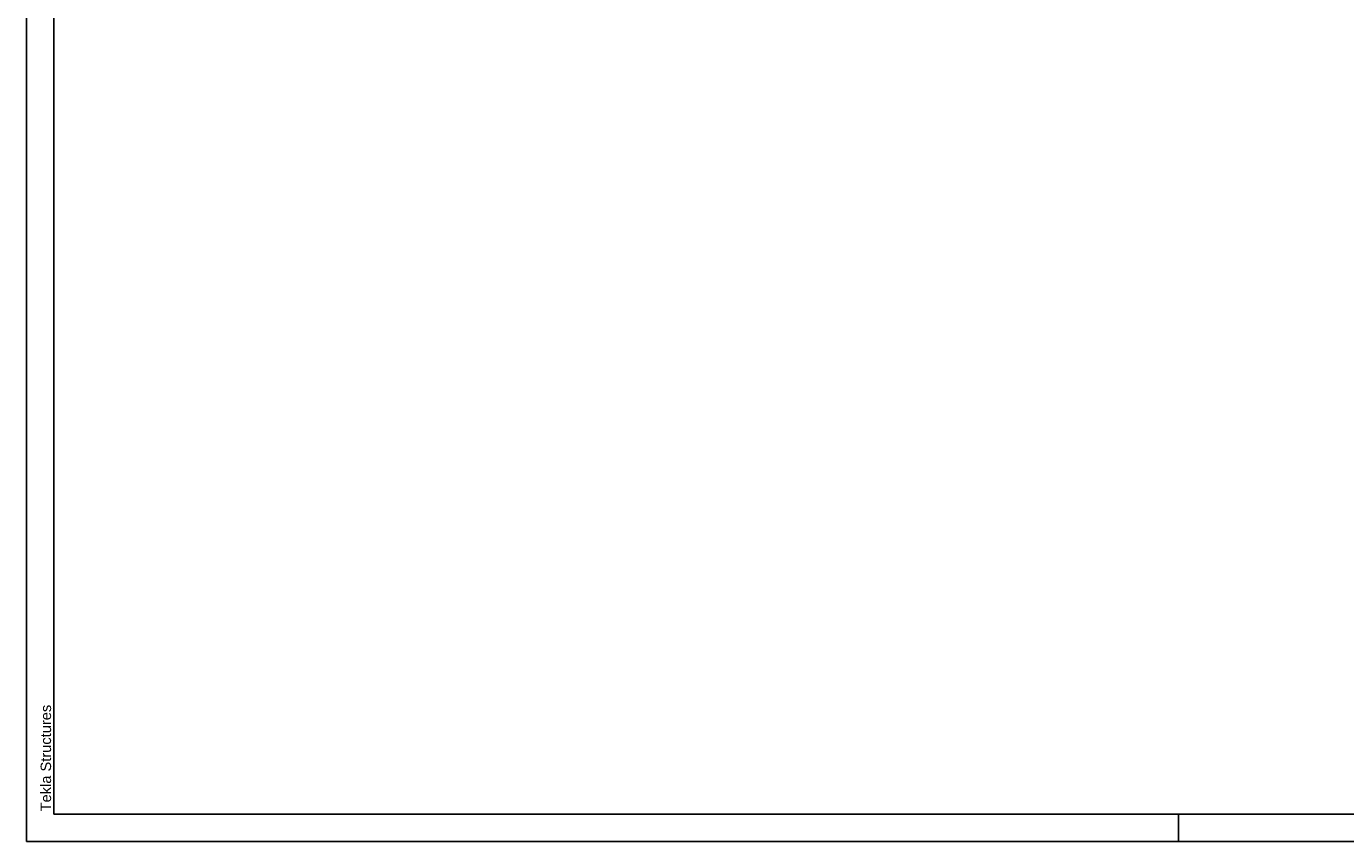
# Model space of a CAD drawing. Header units: millimetres. Extents: x 0 to 4200, y 0 to 2970.
# Tile 1 of 5: x 0 to 2404, y 0 to 1485. Entities that reach past the tile are written whole.
import ezdxf

# ---------------------------------------------------------------- set-up
doc = ezdxf.new("R2010")
doc.units = ezdxf.units.MM
doc.styles.add('Arial', font='ARIAL.TTF', dxfattribs={"height": 0.2})

# ---------------------------------------------------------------- blocks, each defined once
blk = doc.blocks.new('Unknown-2561818-1268')
at = {"color": 7, "linetype": 'Continuous'}
for p, q in [((0, 2970), (0, 0)), ((50, 2920), (50, 50)), ((0, 0), (0, 50)), ((50, 50), (4150, 50)), ((2100, 0), (2100, 50)), ((0, 0), (4200, 0))]:
    blk.add_line(p, q, dxfattribs=at)
at = {"color": 174, "linetype": 'Continuous', "style": 'Arial'}
blk.add_text('Tekla Structures', height=19.102, rotation=90, dxfattribs=at).set_placement((45, 55))

msp = doc.modelspace()

# ---------------------------------------------------------------- block references
msp.add_blockref('Unknown-2561818-1268', (0, 0))

doc.saveas('drawing.dxf')
